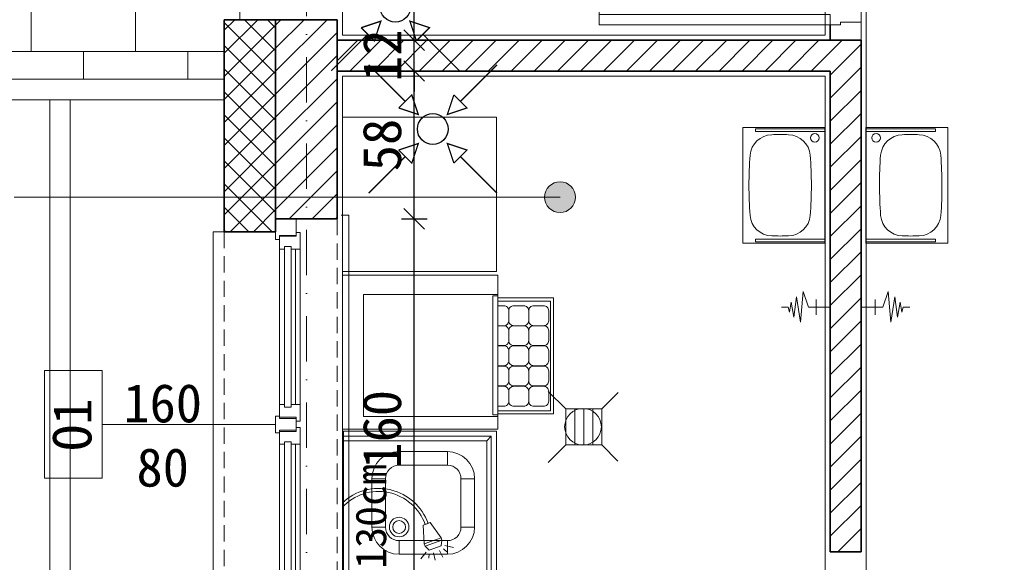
# Model space of a CAD drawing. Header units: millimetres. Extents: x -1373 to 28294, y -9636 to 187.
# Tile 65 of 133: x 4001 to 4384, y -4438 to -4227. Entities that reach past the tile are written whole.
import ezdxf

# ---------------------------------------------------------------- set-up
doc = ezdxf.new("R2010")
doc.units = ezdxf.units.MM
doc.linetypes.add('HIDDEN2', pattern=[4.7625, 3.175, -1.5875])
doc.linetypes.add('Kreski i kropki', pattern=[335.138881, 176.388884, -88.194442, 0, -70.555556])
for name, color, linetype, lineweight in [('3987417c-e224-4861-8c51-863ca10e2d8a$0$LABO _ WYPOSAŻENIE _ 3 WIDOKOWA CIENKA', 8, 'Continuous', 9), ('_k_krawężnik', 252, 'Continuous', 13), ('_k_kreskowanie', 250, 'Continuous', 9), ('_k_ocieplenie', 7, 'Continuous', 35), ('_k_opis', 7, 'Continuous', 13), ('_k_osie', 142, 'Kreski i kropki', 13), ('_k_stolarka', 7, 'Continuous', 13), ('_k_wentylacja', 7, 'Continuous', 15), ('_k_widok', 7, 'Continuous', 18), ('_k_wymiar', 7, 'Continuous', 9), ('_k_wyposażenia', 251, 'Continuous', 9), ('_k_zarys', 7, 'HIDDEN2', 20), ('_k_ściany', 223, 'Continuous', 35)]:
    doc.layers.add(name, color=color, linetype=linetype, lineweight=lineweight)
doc.layers.add('_k_niewidoczna', color=72, linetype='Continuous', lineweight=9, plot=False)
doc.styles.add('GENERATED_STYLE_1', font='MS Gothic.ttf')
doc.dimstyles.new('1 - 100   (15cm)', dxfattribs={"dimscale": 5, "dimtxt": 3, "dimasz": 1.6, "dimexe": 1, "dimexo": 1, "dimgap": 1, "dimtad": 1, "dimdec": 0, "dimzin": 12, "dimdsep": 46, "dimtxsty": 'GENERATED_STYLE_1', "dimblk1": 'OBLIQUE', "dimblk2": 'OBLIQUE', "dimsah": 1, "dimcen": 0, "dimdle": 1, "dimclrd": 256, "dimclre": 256, "dimclrt": 4, "dimazin": 0, "dimtfac": 0.75, "dimtdec": 0, "dimtix": 1, "dimtmove": 1, "dimatfit": 3, "dimldrblk": 'OBLIQUE', "dimfxl": 1, "dimfxlon": 1, "dimtvp": 0.75, "dimtfillclr": 1, "dimtolj": 1, "dimtzin": 0, "dimarcsym": 0})

# ---------------------------------------------------------------- blocks, each defined once
blk = doc.blocks.new('O_180')
at = {"layer": '_k_opis'}
blk.add_lwpolyline([(0, -24), (0, -91.5), (21, -91.5), (21, -114), (-21, -114), (-21, -91.5), (0, -91.5)], dxfattribs=at)
at = {"layer": '_k_stolarka'}
for points in [[(-81.5, 1.5), (-81.5, 4.5), (81.5, 4.5), (81.5, 1.5)], [(-74.75, -16), (-74.75, -14.5), (-68.25, -14.5), (-68.25, -18), (-69.25, -18), (-69.25, -20.5), (-68.25, -20.5), (-68.25, -22.5), (-73.25, -22.5), (-73.25, -16), (-74.75, -16)], [(-1.25, -14.5), (-1.25, -16), (-2.75, -16), (-2.75, -22.5), (-7.75, -22.5), (-7.75, -20.5), (-6.75, -20.5), (-6.75, -18), (-7.75, -18), (-7.75, -14.5), (-1.25, -14.5)], [(1.25, -14.5), (1.25, -16), (2.75, -16), (2.75, -22.5), (3.25, -22.5), (7.75, -22.5), (7.75, -20.5), (6.75, -20.5), (6.75, -18), (7.75, -18), (7.75, -14.5), (1.25, -14.5)], [(74.75, -16), (74.75, -14.5), (68.25, -14.5), (68.25, -18), (69.25, -18), (69.25, -20.5), (68.25, -20.5), (68.25, -22.5), (73.25, -22.5), (73.25, -16), (74.75, -16)], [(-80, -16), (-80, -24), (-72, -24), (-72, -22.5), (-73.5, -22.5), (-73.5, -16), (-80, -16)], [(-7.75, -16.25), (-68.25, -16.25)], [(68.25, -16.25), (7.75, -16.25)], [(80, -16), (80, -24), (72, -24), (72, -22.5), (73.5, -22.5), (73.5, -16), (80, -16)], [(-75, -44), (-75, -48.35), (75, -48.35), (75, -44)]]:
    blk.add_lwpolyline(points, dxfattribs=at)
for points in [[(-68.25, -14.5), (-7.75, -14.5), (-7.75, -18), (-68.25, -18)], [(68.25, -18), (7.75, -18), (7.75, -14.5), (68.25, -14.5)], [(-2.25, -16), (2.25, -16), (2.25, -22.5), (3.25, -22.5), (3.25, -24), (-3.25, -24), (-3.25, -22.5), (-2.25, -22.5)], [(-68.25, -22.5), (-7.75, -22.5), (-7.75, -20.5), (-68.25, -20.5)], [(7.75, -22.5), (68.25, -22.5), (68.25, -20.5), (7.75, -20.5)]]:
    blk.add_lwpolyline(points, close=True, dxfattribs=at)
at = {"layer": '_k_zarys', "ltscale": 2}
for points in [[(-80, 0), (80, 0)], [(-75, -44), (75, -44)]]:
    blk.add_lwpolyline(points, dxfattribs=at)
at = {"layer": '_k_ściany'}
for points in [[(-80, 0), (-80, -24), (-75, -24), (-75, -44)], [(80, 0), (80, -24), (75, -24), (75, -44)]]:
    blk.add_lwpolyline(points, dxfattribs=at)
blk = doc.blocks.new('3987417c-e224-4861-8c51-863ca10e2d8a$0$egegzaer')
blk.add_lwpolyline([(-4635.53, -40.34, -0.543297), (-4643.49, -6.95), (-4641.78, -6.95, 0.563277), (-4635.12, -39.21)], format="xyb")
for points in [[(-4624.27, -39.56), (-4621.66, -37.46)], [(-4635.53, -40.34), (-4635.12, -39.21)], [(-4623.62, -40.8), (-4621.93, -40.62)], [(-4624.97, -44.81), (-4622.33, -46.14)], [(-4624.11, -42.41), (-4621.23, -43.04)], [(-4626.88, -46.92), (-4626.18, -50.2)], [(-4625.6, -46.37), (-4624.4, -47.58)]]:
    blk.add_lwpolyline(points)
for points in [[(-4634.82, -38.36), (-4627.56, -38.82), (-4629.9, -45.42), (-4635.83, -41.19)], [(-4628.96, -45.75), (-4626.61, -39.16), (-4627.56, -38.82), (-4629.9, -45.42)], [(-4626.74, -45.48), (-4625.06, -40.77), (-4626.61, -39.16), (-4628.96, -45.75)]]:
    blk.add_lwpolyline(points, close=True)
blk = doc.blocks.new('3987417c-e224-4861-8c51-863ca10e2d8a$0$A$C6e5454da')
for p, q in [((60.5, 60), (0, 60)), ((0, 0), (0, 60)), ((0, 0), (0, 60)), ((60.5, 60), (0, 60)), ((60.5, 0), (60.5, 60)), ((60.5, 0), (60.5, 60)), ((8.29, 52.48), (8.29, 5)), ((8.29, 52.48), (60.5, 52.48)), ((8.29, 52.48), (8.29, 5)), ((8.29, 52.48), (60.5, 52.48)), ((58.56, 5.66), (58.56, 51.91)), ((58.56, 51.91), (60.5, 51.91)), ((58.56, 5.66), (58.56, 51.91)), ((58.56, 51.91), (60.5, 51.91)), ((60.5, 51.91), (60.5, 13.08)), ((60.5, 51.91), (60.5, 13.08)), ((60.5, 49.85), (81.08, 49.85)), ((60.5, 49.85), (81.08, 49.85)), ((81.08, 49.85), (81.08, 7.18)), ((81.08, 49.85), (81.08, 7.18)), ((8.29, 5), (60.5, 5)), ((8.29, 5), (60.5, 5)), ((60.5, 5.66), (58.56, 5.66)), ((60.5, 5.66), (58.56, 5.66)), ((81.08, 7.18), (60.5, 7.18)), ((81.08, 7.18), (60.5, 7.18)), ((60.5, 0), (0, 0)), ((60.5, 0), (0, 0))]:
    blk.add_line(p, q)
at = {"ltscale": 0.1}
for p, q in [((60.5, 51.21), (82.27, 51.21)), ((60.5, 51.21), (82.27, 51.21)), ((82.27, 51.21), (82.27, 5.98)), ((82.27, 51.21), (82.27, 5.98)), ((82.27, 5.98), (60.5, 5.98)), ((82.27, 5.98), (60.5, 5.98))]:
    blk.add_line(p, q, dxfattribs=at)
at = {"flags": 128}
for points in [[(60.5, 49.85), (62.65, 49.85)], [(60.5, 49.85), (62.65, 49.85)], [(62.88, 48.1), (60.5, 48.1)], [(62.88, 48.1), (60.5, 48.1)], [(63.09, 40.34), (60.5, 40.34)], [(63.09, 40.34), (60.5, 40.34)], [(60.5, 40.33), (63.09, 40.33)], [(60.5, 40.33), (63.09, 40.33)], [(60.5, 32.58), (62.88, 32.58)], [(60.5, 32.58), (62.88, 32.58)], [(62.88, 32.51), (60.5, 32.51)], [(62.88, 32.51), (60.5, 32.51)], [(60.5, 24.75), (62.88, 24.75)], [(60.5, 24.75), (62.88, 24.75)], [(62.88, 24.63), (60.5, 24.63)], [(62.88, 24.63), (60.5, 24.63)], [(60.5, 16.86), (62.88, 16.86)], [(60.5, 16.86), (62.88, 16.86)], [(60.5, 16.86), (62.88, 16.86)], [(60.5, 16.86), (62.88, 16.86)], [(62.88, 16.75), (60.5, 16.75)], [(62.88, 16.75), (60.5, 16.75)], [(60.5, 8.98), (62.88, 8.98)], [(60.5, 8.98), (62.88, 8.98)]]:
    blk.add_lwpolyline(points, dxfattribs=at)
for points in [[(63.09, 40.34, 0.382051), (64.82, 42.27), (64.82, 46.16, 0.414214), (62.88, 48.1)], [(63.09, 40.34, 0.382051), (64.82, 42.27), (64.82, 46.16, 0.414214), (62.88, 48.1)], [(62.88, 32.58, 0.414214), (64.82, 34.52), (64.82, 38.4, 0.382051), (63.09, 40.33)], [(62.88, 32.58, 0.414214), (64.82, 34.52), (64.82, 38.4, 0.382051), (63.09, 40.33)], [(62.88, 24.75, 0.414214), (64.82, 26.69), (64.82, 30.57, 0.414214), (62.88, 32.51)], [(62.88, 24.75, 0.414214), (64.82, 26.69), (64.82, 30.57, 0.414214), (62.88, 32.51)], [(62.88, 16.86, 0.414214), (64.82, 18.81), (64.82, 22.69, 0.414214), (62.88, 24.63)], [(62.88, 16.86, 0.414214), (64.82, 18.81), (64.82, 22.69, 0.414214), (62.88, 24.63)], [(62.88, 8.98, 0.414214), (64.82, 10.92), (64.82, 14.8, 0.414214), (62.88, 16.75)], [(62.88, 8.98, 0.414214), (64.82, 10.92), (64.82, 14.8, 0.414214), (62.88, 16.75)]]:
    blk.add_lwpolyline(points, format="xyb", dxfattribs=at)
for points in [[(64.82, 46.16), (64.82, 42.27, 0.414214), (66.76, 40.33), (70.64, 40.33, 0.414214), (72.59, 42.27), (72.59, 46.16, 0.414214), (70.64, 48.1), (66.76, 48.1, 0.414214)], [(64.82, 46.16), (64.82, 42.27, 0.414214), (66.76, 40.33), (70.64, 40.33, 0.414214), (72.59, 42.27), (72.59, 46.16, 0.414214), (70.64, 48.1), (66.76, 48.1, 0.414214)], [(72.59, 46.16), (72.59, 42.27, 0.414214), (74.53, 40.33), (78.41, 40.33, 0.414214), (80.35, 42.27), (80.35, 46.16, 0.414214), (78.41, 48.1), (74.53, 48.1, 0.414214)], [(72.59, 46.16), (72.59, 42.27, 0.414214), (74.53, 40.33), (78.41, 40.33, 0.414214), (80.35, 42.27), (80.35, 46.16, 0.414214), (78.41, 48.1), (74.53, 48.1, 0.414214)], [(64.82, 38.4), (64.82, 34.52, 0.414214), (66.76, 32.58), (70.64, 32.58, 0.414214), (72.59, 34.52), (72.59, 38.4, 0.414214), (70.64, 40.34), (66.76, 40.34, 0.414214)], [(64.82, 38.4), (64.82, 34.52, 0.414214), (66.76, 32.58), (70.64, 32.58, 0.414214), (72.59, 34.52), (72.59, 38.4, 0.414214), (70.64, 40.34), (66.76, 40.34, 0.414214)], [(72.59, 38.4), (72.59, 34.52, 0.414214), (74.53, 32.58), (78.41, 32.58, 0.414214), (80.35, 34.52), (80.35, 38.4, 0.414214), (78.41, 40.34), (74.53, 40.34, 0.414214)], [(72.59, 38.4), (72.59, 34.52, 0.414214), (74.53, 32.58), (78.41, 32.58, 0.414214), (80.35, 34.52), (80.35, 38.4, 0.414214), (78.41, 40.34), (74.53, 40.34, 0.414214)], [(64.82, 30.57), (64.82, 26.69, 0.414214), (66.76, 24.75), (70.64, 24.75, 0.414214), (72.59, 26.69), (72.59, 30.57, 0.414214), (70.64, 32.51), (66.76, 32.51, 0.414214)], [(64.82, 30.57), (64.82, 26.69, 0.414214), (66.76, 24.75), (70.64, 24.75, 0.414214), (72.59, 26.69), (72.59, 30.57, 0.414214), (70.64, 32.51), (66.76, 32.51, 0.414214)], [(72.59, 30.57), (72.59, 26.69, 0.414214), (74.53, 24.75), (78.41, 24.75, 0.414214), (80.35, 26.69), (80.35, 30.57, 0.414214), (78.41, 32.51), (74.53, 32.51, 0.414214)], [(72.59, 30.57), (72.59, 26.69, 0.414214), (74.53, 24.75), (78.41, 24.75, 0.414214), (80.35, 26.69), (80.35, 30.57, 0.414214), (78.41, 32.51), (74.53, 32.51, 0.414214)], [(64.82, 22.69), (64.82, 18.81, 0.414214), (66.76, 16.86), (70.64, 16.86, 0.414214), (72.59, 18.81), (72.59, 22.69, 0.414214), (70.64, 24.63), (66.76, 24.63, 0.414214)], [(64.82, 22.69), (64.82, 18.81, 0.414214), (66.76, 16.86), (70.64, 16.86, 0.414214), (72.59, 18.81), (72.59, 22.69, 0.414214), (70.64, 24.63), (66.76, 24.63, 0.414214)], [(72.59, 22.69), (72.59, 18.81, 0.414214), (74.53, 16.86), (78.41, 16.86, 0.414214), (80.35, 18.81), (80.35, 22.69, 0.414214), (78.41, 24.63), (74.53, 24.63, 0.414214)], [(72.59, 22.69), (72.59, 18.81, 0.414214), (74.53, 16.86), (78.41, 16.86, 0.414214), (80.35, 18.81), (80.35, 22.69, 0.414214), (78.41, 24.63), (74.53, 24.63, 0.414214)], [(64.82, 14.8), (64.82, 10.92, 0.414214), (66.76, 8.98), (70.64, 8.98, 0.414214), (72.59, 10.92), (72.59, 14.8, 0.414214), (70.64, 16.75), (66.76, 16.75, 0.414214)], [(64.82, 14.8), (64.82, 10.92, 0.414214), (66.76, 8.98), (70.64, 8.98, 0.414214), (72.59, 10.92), (72.59, 14.8, 0.414214), (70.64, 16.75), (66.76, 16.75, 0.414214)], [(72.59, 14.8), (72.59, 10.92, 0.414214), (74.53, 8.98), (78.41, 8.98, 0.414214), (80.35, 10.92), (80.35, 14.8, 0.414214), (78.41, 16.75), (74.53, 16.75, 0.414214)], [(72.59, 14.8), (72.59, 10.92, 0.414214), (74.53, 8.98), (78.41, 8.98, 0.414214), (80.35, 10.92), (80.35, 14.8, 0.414214), (78.41, 16.75), (74.53, 16.75, 0.414214)]]:
    blk.add_lwpolyline(points, format="xyb", close=True, dxfattribs=at)
blk = doc.blocks.new('3987417c-e224-4861-8c51-863ca10e2d8a$0$A$Cf15ee396')
for p, q in [((135, 60), (0, 60)), ((0, 60), (0, 0)), ((135, 59.6), (0, 59.6)), ((2, 2), (2, 59.6)), ((3.8, 3.8), (3.8, 59.6)), ((131.2, 59.6), (131.2, 3.8)), ((133, 59.6), (133, 2)), ((135, 0), (135, 60)), ((18.6, 43.2), (18.6, 48.5)), ((37.4, 48.5), (18.6, 48.5)), ((37.4, 43.2), (37.4, 48.5)), ((37.4, 43.2), (18.6, 43.2)), ((13.3, 37.9), (8, 37.9)), ((8, 37.9), (8, 19.1)), ((13.3, 37.9), (13.3, 19.1)), ((42.7, 37.9), (48, 37.9)), ((42.7, 19.1), (42.7, 37.9)), ((48, 19.1), (48, 37.9)), ((13.3, 19.1), (8, 19.1)), ((42.7, 19.1), (48, 19.1)), ((18.6, 13.8), (18.6, 8.5)), ((18.6, 13.8), (37.4, 13.8)), ((37.4, 13.8), (37.4, 8.5)), ((18.6, 8.5), (37.4, 8.5)), ((0, 0), (135, 0)), ((0, 0), (8, 0)), ((2, 2), (3.8, 3.8)), ((133, 2), (2, 2)), ((131.2, 3.8), (3.8, 3.8)), ((133, 2), (131.2, 3.8))]:
    blk.add_line(p, q)
for centre, radius in [((37.4, 37.9), 3.8), ((37.4, 37.9), 2.5), ((110, 30), 7.5)]:
    blk.add_circle(centre, radius)
for centre, radius, start, end in [((18.6, 37.9), 10.6, 90, 180), ((37.4, 37.9), 10.6, 0, 90), ((18.6, 37.9), 5.3, 90, 180), ((37.4, 37.9), 5.3, 0, 90), ((18.6, 19.1), 10.6, 180, 270), ((18.6, 19.1), 5.3, 180, 270), ((37.4, 19.1), 5.3, 270, 0), ((37.4, 19.1), 10.6, 270, 0)]:
    blk.add_arc(centre, radius, start, end)
blk = doc.blocks.new('3987417c-e224-4861-8c51-863ca10e2d8a$0$7066')
for p, q in [((4918.95, 10352.77), (4873.95, 10352.77)), ((4873.95, 10352.77), (4873.95, 10320.77)), ((4918.95, 10352.62), (4873.95, 10352.62)), ((4875.45, 10352.62), (4874.45, 10352.62)), ((4874.45, 10352.62), (4874.45, 10325.62)), ((4875.45, 10325.62), (4875.45, 10352.62)), ((4918.45, 10352.62), (4917.45, 10352.62)), ((4917.45, 10352.62), (4917.45, 10325.62)), ((4918.45, 10325.62), (4918.45, 10352.62)), ((4918.95, 10320.77), (4918.95, 10352.77)), ((4874.45, 10325.62), (4875.45, 10325.62)), ((4917.45, 10325.62), (4918.45, 10325.62)), ((4873.95, 10320.77), (4918.95, 10320.77))]:
    blk.add_line(p, q)
blk.add_circle((4914.95, 10348.77), 1.7)
for centre, radius, start, end in [((4885.49, 10338.29), 8.75, 95.1381, 178.2603), ((4896.45, 10181.02), 166.41, 85.9552, 94.0448), ((4907.4, 10338.29), 8.75, 1.7397, 84.8619), ((4984.95, 10335.27), 108.25, 178.2603, 181.7397), ((4807.95, 10335.27), 108.25, 358.2603, 1.7397), ((4885.49, 10332.25), 8.75, 181.7397, 264.8619), ((4907.4, 10332.25), 8.75, 275.1381, 358.2603), ((4896.45, 10489.53), 166.41, 265.9552, 274.0448)]:
    blk.add_arc(centre, radius, start, end)
blk = doc.blocks.new('D_90')
at = {"layer": '_k_niewidoczna'}
blk.add_lwpolyline([(135862.75, 36163.65), (135952.75, 36163.65)], dxfattribs=at)
at = {"layer": '_k_opis'}
blk.add_lwpolyline([(135907.75, 36163.65), (135907.75, 36123.65), (135928.75, 36123.65), (135928.75, 36101.15), (135886.75, 36101.15), (135886.75, 36123.65), (135907.75, 36123.65)], dxfattribs=at)
at = {"layer": '_k_stolarka'}
for points in [[(135855.75, 36151.65), (135855.75, 36163.65), (135862.75, 36163.65), (135862.75, 36155.65), (135861.75, 36155.65), (135861.75, 36151.65), (135855.75, 36151.65)], [(135959.75, 36151.65), (135959.75, 36163.65), (135952.75, 36163.65), (135952.75, 36155.65), (135953.75, 36155.65), (135953.75, 36151.65), (135959.75, 36151.65)]]:
    blk.add_lwpolyline(points, dxfattribs=at)
blk.add_lwpolyline([(135861.75, 36151.65), (135865.75, 36151.65), (135865.75, 36061.65), (135861.75, 36061.65)], close=True, dxfattribs=at)
blk.add_lwpolyline([(135865.75, 36061.65, 0.441517), (135953.75, 36151.65)], format="xyb", dxfattribs=at)
at = {"layer": '_k_ściany'}
for points in [[(135855.75, 36151.65), (135855.75, 36163.65)], [(135959.75, 36151.65), (135959.75, 36163.65)]]:
    blk.add_lwpolyline(points, dxfattribs=at)
blk = doc.blocks.new('_OBLIQUE')
at = {"color": 0, "linetype": 'ByBlock'}
blk.add_line((-0.5, -0.5), (0.5, 0.5), dxfattribs=at)
blk = doc.blocks.new('*D170')
at = {"layer": '_k_wymiar', "lineweight": -2, "transparency": 16777216}
for p, q in [((3780.24, -4469.5), (3780.24, -4299.5)), ((3785.24, -4304.5), (3775.24, -4304.5)), ((3785.24, -4464.5), (3775.24, -4464.5))]:
    blk.add_line(p, q, dxfattribs=at)
at = {"layer": 'Defpoints', "color": 0, "transparency": 16777216}
for p in [(3780.24, -4304.5), (4100.24, -4304.5), (4100.24, -4464.5)]:
    blk.add_point(p, dxfattribs=at)
at = {"layer": '_k_wymiar', "lineweight": -2, "transparency": 16777216, "xscale": 8, "yscale": 8, "zscale": 8}
for p, rotation in [((3780.24, -4304.5), 90), ((3780.24, -4464.5), 270)]:
    blk.add_blockref('_OBLIQUE', p, dxfattribs=dict(at, rotation=rotation))
at = {"layer": '_k_wymiar', "color": 4, "transparency": 16777216, "insert": (3767.74, -4384.5), "char_height": 15, "attachment_point": 5, "rotation": 90, "style": 'GENERATED_STYLE_1'}
blk.add_mtext('\\A1;160', dxfattribs=at)
blk = doc.blocks.new('*D171')
at = {"layer": '_k_wymiar', "lineweight": -2, "transparency": 16777216}
for p, q in [((3780.24, -4309.5), (3780.24, -4221.91)), ((3785.24, -4226.91), (3775.24, -4226.91)), ((3785.24, -4304.5), (3775.24, -4304.5))]:
    blk.add_line(p, q, dxfattribs=at)
at = {"layer": 'Defpoints', "color": 0, "transparency": 16777216}
for p in [(3780.24, -4226.91), (4100.24, -4226.91), (4100.24, -4304.5)]:
    blk.add_point(p, dxfattribs=at)
at = {"layer": '_k_wymiar', "lineweight": -2, "transparency": 16777216, "xscale": 8, "yscale": 8, "zscale": 8}
for p, rotation in [((3780.24, -4226.91), 90), ((3780.24, -4304.5), 270)]:
    blk.add_blockref('_OBLIQUE', p, dxfattribs=dict(at, rotation=rotation))
at = {"layer": '_k_wymiar', "color": 4, "transparency": 16777216, "insert": (3767.74, -4265.7), "char_height": 15, "attachment_point": 5, "rotation": 90, "style": 'GENERATED_STYLE_1'}
blk.add_mtext('\\A1;78', dxfattribs=at)
blk = doc.blocks.new('*D172')
at = {"layer": '_k_wymiar', "lineweight": -2, "transparency": 16777216}
for p, q in [((3780.24, -4231.91), (3780.24, -4117.91)), ((3785.24, -4122.91), (3775.24, -4122.91)), ((3785.24, -4226.91), (3775.24, -4226.91))]:
    blk.add_line(p, q, dxfattribs=at)
at = {"layer": 'Defpoints', "color": 0, "transparency": 16777216}
for p in [(3780.24, -4122.91), (4100.24, -4122.91), (4100.24, -4226.91)]:
    blk.add_point(p, dxfattribs=at)
at = {"layer": '_k_wymiar', "lineweight": -2, "transparency": 16777216, "xscale": 8, "yscale": 8, "zscale": 8}
for p, rotation in [((3780.24, -4122.91), 90), ((3780.24, -4226.91), 270)]:
    blk.add_blockref('_OBLIQUE', p, dxfattribs=dict(at, rotation=rotation))
at = {"layer": '_k_wymiar', "color": 4, "transparency": 16777216, "insert": (3767.74, -4174.91), "char_height": 15, "attachment_point": 5, "rotation": 90, "style": 'GENERATED_STYLE_1'}
blk.add_mtext('\\A1;104', dxfattribs=at)
blk = doc.blocks.new('*D358')
at = {"layer": '_k_wymiar', "lineweight": -2, "transparency": 16777216}
for p, q in [((4935.24, -4065.1), (4935.24, -4239.91)), ((4940.24, -4070.1), (4930.24, -4070.1)), ((4930.24, -4234.91), (4940.24, -4234.91))]:
    blk.add_line(p, q, dxfattribs=at)
at = {"layer": 'Defpoints', "color": 0, "transparency": 16777216}
for p in [(5314.24, -4070.1), (4124.24, -4234.91), (4935.24, -4234.91)]:
    blk.add_point(p, dxfattribs=at)
at = {"layer": '_k_wymiar', "lineweight": -2, "transparency": 16777216, "xscale": 8, "yscale": 8, "zscale": 8}
for p, rotation in [((4935.24, -4070.1), 90), ((4935.24, -4234.91), 270)]:
    blk.add_blockref('_OBLIQUE', p, dxfattribs=dict(at, rotation=rotation))
at = {"layer": '_k_wymiar', "color": 4, "transparency": 16777216, "insert": (4922.74, -4152.5), "char_height": 15, "attachment_point": 5, "rotation": 90, "style": 'GENERATED_STYLE_1'}
blk.add_mtext('\\A1;165', dxfattribs=at)
blk = doc.blocks.new('*D359')
at = {"layer": '_k_wymiar', "lineweight": -2, "transparency": 16777216}
for p, q in [((3745.24, -4234.91), (3745.24, -4226.91)), ((3750.24, -4234.91), (3740.24, -4234.91)), ((3745.24, -4234.91), (3745.24, -4246.91)), ((3750.24, -4246.91), (3740.24, -4246.91)), ((3745.24, -4246.91), (3745.24, -4254.91))]:
    blk.add_line(p, q, dxfattribs=at)
at = {"layer": 'Defpoints', "color": 0, "transparency": 16777216}
for p in [(4124.24, -4234.91), (3745.24, -4246.91), (4124.24, -4246.91)]:
    blk.add_point(p, dxfattribs=at)
at = {"layer": '_k_wymiar', "lineweight": -2, "transparency": 16777216, "xscale": 8, "yscale": 8, "zscale": 8}
for p, rotation in [((3745.24, -4234.91), 270), ((3745.24, -4246.91), 90)]:
    blk.add_blockref('_OBLIQUE', p, dxfattribs=dict(at, rotation=rotation))
at = {"layer": '_k_wymiar', "color": 4, "transparency": 16777216, "insert": (3732.74, -4240.91), "char_height": 15, "attachment_point": 5, "rotation": 90, "style": 'GENERATED_STYLE_1'}
blk.add_mtext('\\A1;12', dxfattribs=at)
blk = doc.blocks.new('*D360')
at = {"layer": '_k_wymiar', "lineweight": -2, "transparency": 16777216}
for p, q in [((3745.24, -4241.91), (3745.24, -4529.1)), ((3750.24, -4246.91), (3740.24, -4246.91)), ((3750.24, -4524.1), (3740.24, -4524.1))]:
    blk.add_line(p, q, dxfattribs=at)
at = {"layer": 'Defpoints', "color": 0, "transparency": 16777216}
for p in [(4124.24, -4246.91), (3745.24, -4524.1), (4124.24, -4524.1)]:
    blk.add_point(p, dxfattribs=at)
at = {"layer": '_k_wymiar', "lineweight": -2, "transparency": 16777216, "xscale": 8, "yscale": 8, "zscale": 8}
for p, rotation in [((3745.24, -4246.91), 90), ((3745.24, -4524.1), 270)]:
    blk.add_blockref('_OBLIQUE', p, dxfattribs=dict(at, rotation=rotation))
at = {"layer": '_k_wymiar', "color": 4, "transparency": 16777216, "insert": (3732.74, -4385.5), "char_height": 15, "attachment_point": 5, "rotation": 90, "style": 'GENERATED_STYLE_1'}
blk.add_mtext('\\A1;277', dxfattribs=at)
blk = doc.blocks.new('*D367')
at = {"layer": '_k_wymiar', "lineweight": -2, "transparency": 16777216}
for p, q in [((3710.24, -4538.1), (3710.24, -4053.1)), ((3715.24, -4058.1), (3705.24, -4058.1)), ((3715.24, -4533.1), (3705.24, -4533.1))]:
    blk.add_line(p, q, dxfattribs=at)
at = {"layer": 'Defpoints', "color": 0, "transparency": 16777216}
for p in [(3710.24, -4058.1), (4112.24, -4058.1), (4112.24, -4533.1)]:
    blk.add_point(p, dxfattribs=at)
at = {"layer": '_k_wymiar', "lineweight": -2, "transparency": 16777216, "xscale": 8, "yscale": 8, "zscale": 8}
for p, rotation in [((3710.24, -4058.1), 90), ((3710.24, -4533.1), 270)]:
    blk.add_blockref('_OBLIQUE', p, dxfattribs=dict(at, rotation=rotation))
at = {"layer": '_k_wymiar', "color": 4, "transparency": 16777216, "insert": (3697.74, -4295.6), "char_height": 15, "attachment_point": 5, "rotation": 90, "style": 'GENERATED_STYLE_1'}
blk.add_mtext('\\A1;475', dxfattribs=at)
blk = doc.blocks.new('*D173')
at = {"layer": '_k_wymiar', "lineweight": -2, "transparency": 16777216}
for p, q in [((3675.24, -4021.1), (3675.24, -5085.1)), ((3680.24, -4026.1), (3670.24, -4026.1)), ((3680.24, -5080.1), (3670.24, -5080.1))]:
    blk.add_line(p, q, dxfattribs=at)
at = {"layer": 'Defpoints', "color": 0, "transparency": 16777216}
for p in [(4080.24, -4026.1), (3675.24, -5080.1), (4080.24, -5080.1)]:
    blk.add_point(p, dxfattribs=at)
at = {"layer": '_k_wymiar', "lineweight": -2, "transparency": 16777216, "xscale": 8, "yscale": 8, "zscale": 8}
for p, rotation in [((3675.24, -4026.1), 90), ((3675.24, -5080.1), 270)]:
    blk.add_blockref('_OBLIQUE', p, dxfattribs=dict(at, rotation=rotation))
at = {"layer": '_k_wymiar', "color": 4, "transparency": 16777216, "insert": (3662.74, -4553.1), "char_height": 15, "attachment_point": 5, "rotation": 90, "style": 'GENERATED_STYLE_1'}
blk.add_mtext('\\A1;1054', dxfattribs=at)
blk = doc.blocks.new('*D369')
at = {"layer": '_k_wymiar', "lineweight": -2, "transparency": 16777216}
for p, q in [((4328.26, -3796.1), (4328.26, -3786.1)), ((4578.26, -3796.1), (4578.26, -3786.1)), ((4323.26, -3791.1), (4583.26, -3791.1))]:
    blk.add_line(p, q, dxfattribs=at)
at = {"layer": 'Defpoints', "color": 0, "transparency": 16777216}
for p in [(4578.26, -3791.1), (4578.26, -4070.1), (4328.26, -4234.91)]:
    blk.add_point(p, dxfattribs=at)
at = {"layer": '_k_wymiar', "lineweight": -2, "transparency": 16777216, "xscale": 8, "yscale": 8, "zscale": 8, "rotation": 180}
blk.add_blockref('_OBLIQUE', (4328.26, -3791.1), dxfattribs=at)
at = {"layer": '_k_wymiar', "lineweight": -2, "transparency": 16777216, "xscale": 8, "yscale": 8, "zscale": 8}
blk.add_blockref('_OBLIQUE', (4578.26, -3791.1), dxfattribs=at)
at = {"layer": '_k_wymiar', "color": 4, "transparency": 16777216, "insert": (4453.26, -3778.6), "char_height": 15, "attachment_point": 5, "style": 'GENERATED_STYLE_1'}
blk.add_mtext('\\A1;250', dxfattribs=at)
blk = doc.blocks.new('A$C30E42FEA')
at = {"layer": '_k_wyposażenia'}
for p, q in [((8.45, 0), (10.52, 6.13)), ((10.52, 6.13), (11.61, -5.82)), ((11.61, -5.82), (13.17, 4.06)), ((13.17, 4.06), (14.24, -3.87)), ((8.45, 0), (0, 0)), ((5.45, 3), (5.45, -3)), ((14.24, -3.87), (15.26, 2.04)), ((15.26, 2.04), (15.89, -1.91)), ((15.89, -1.91), (16.35, 0.04)), ((16.35, 0.04), (18.98, 0.04))]:
    blk.add_line(p, q, dxfattribs=at)
blk = doc.blocks.new('kratka_sc')
at = {"layer": '_k_wyposażenia', "flags": 128}
for points in [[(352121.24, 25947.58), (352114.84, 25953.98)], [(352135.24, 25947.58), (352142.06, 25954.41)], [(352124.74, 25947.58), (352124.74, 25933.58)], [(352128.24, 25947.58), (352128.24, 25933.58)], [(352131.74, 25947.58), (352131.74, 25933.58)], [(352121.24, 25933.58), (352114.89, 25927.24)], [(352135.24, 25933.58), (352142.06, 25926.76)]]:
    blk.add_lwpolyline(points, dxfattribs=at)
blk.add_lwpolyline([(352121.24, 25947.58), (352135.24, 25947.58), (352135.24, 25933.58), (352121.24, 25933.58)], close=True, dxfattribs=at)
at = {"layer": '_k_wyposażenia'}
blk.add_circle((352128.52, 25940.67), 7.15, dxfattribs=at)
blk = doc.blocks.new('*D421')
at = {"layer": '_k_wymiar', "lineweight": -2, "transparency": 16777216}
for p, q in [((4154.24, -4469.5), (4154.24, -4299.5)), ((4149.24, -4304.5), (4159.24, -4304.5)), ((4149.24, -4464.5), (4159.24, -4464.5))]:
    blk.add_line(p, q, dxfattribs=at)
at = {"layer": 'Defpoints', "color": 0, "transparency": 16777216}
for p in [(4124.24, -4304.5), (4154.24, -4304.5), (4124.24, -4464.5)]:
    blk.add_point(p, dxfattribs=at)
at = {"layer": '_k_wymiar', "lineweight": -2, "transparency": 16777216, "xscale": 8, "yscale": 8, "zscale": 8}
for p, rotation in [((4154.24, -4304.5), 90), ((4154.24, -4464.5), 270)]:
    blk.add_blockref('_OBLIQUE', p, dxfattribs=dict(at, rotation=rotation))
at = {"layer": '_k_wymiar', "color": 4, "transparency": 16777216, "insert": (4141.74, -4386.42), "char_height": 15, "attachment_point": 5, "rotation": 90, "style": 'GENERATED_STYLE_1'}
blk.add_mtext('\\A1;160', dxfattribs=at)
blk = doc.blocks.new('*D422')
at = {"layer": '_k_wymiar', "lineweight": -2, "transparency": 16777216}
for p, q in [((4154.24, -4309.5), (4154.24, -4241.91)), ((4149.24, -4246.91), (4159.24, -4246.91)), ((4149.24, -4304.5), (4159.24, -4304.5))]:
    blk.add_line(p, q, dxfattribs=at)
at = {"layer": 'Defpoints', "color": 0, "transparency": 16777216}
for p in [(4124.24, -4246.91), (4154.24, -4246.91), (4124.24, -4304.5)]:
    blk.add_point(p, dxfattribs=at)
at = {"layer": '_k_wymiar', "lineweight": -2, "transparency": 16777216, "xscale": 8, "yscale": 8, "zscale": 8}
for p, rotation in [((4154.24, -4246.91), 90), ((4154.24, -4304.5), 270)]:
    blk.add_blockref('_OBLIQUE', p, dxfattribs=dict(at, rotation=rotation))
at = {"layer": '_k_wymiar', "color": 4, "transparency": 16777216, "insert": (4141.74, -4275.7), "char_height": 15, "attachment_point": 5, "rotation": 90, "style": 'GENERATED_STYLE_1'}
blk.add_mtext('\\A1;58', dxfattribs=at)
blk = doc.blocks.new('*D224')
at = {"layer": '_k_wymiar', "lineweight": -2, "transparency": 16777216}
for p, q in [((4154.24, -4234.91), (4154.24, -4226.91)), ((4149.24, -4234.91), (4159.24, -4234.91)), ((4154.24, -4246.91), (4154.24, -4234.91)), ((4149.24, -4246.91), (4159.24, -4246.91)), ((4154.24, -4246.91), (4154.24, -4254.91))]:
    blk.add_line(p, q, dxfattribs=at)
at = {"layer": 'Defpoints', "color": 0, "transparency": 16777216}
for p in [(4124.24, -4234.91), (4154.24, -4234.91), (4124.24, -4246.91)]:
    blk.add_point(p, dxfattribs=at)
at = {"layer": '_k_wymiar', "lineweight": -2, "transparency": 16777216, "xscale": 8, "yscale": 8, "zscale": 8}
for p, rotation in [((4154.24, -4234.91), 270), ((4154.24, -4246.91), 90)]:
    blk.add_blockref('_OBLIQUE', p, dxfattribs=dict(at, rotation=rotation))
at = {"layer": '_k_wymiar', "color": 4, "transparency": 16777216, "insert": (4141.74, -4240.91), "char_height": 15, "attachment_point": 5, "rotation": 90, "style": 'GENERATED_STYLE_1'}
blk.add_mtext('\\A1;12', dxfattribs=at)
blk = doc.blocks.new('*D225')
at = {"layer": '_k_wymiar', "lineweight": -2, "transparency": 16777216}
for p, q in [((4154.24, -4239.91), (4154.24, -4065.1)), ((4149.24, -4070.1), (4159.24, -4070.1)), ((4149.24, -4234.91), (4159.24, -4234.91))]:
    blk.add_line(p, q, dxfattribs=at)
at = {"layer": 'Defpoints', "color": 0, "transparency": 16777216}
for p in [(4124.24, -4070.1), (4154.24, -4070.1), (4124.24, -4234.91)]:
    blk.add_point(p, dxfattribs=at)
at = {"layer": '_k_wymiar', "lineweight": -2, "transparency": 16777216, "xscale": 8, "yscale": 8, "zscale": 8}
for p, rotation in [((4154.24, -4070.1), 90), ((4154.24, -4234.91), 270)]:
    blk.add_blockref('_OBLIQUE', p, dxfattribs=dict(at, rotation=rotation))
at = {"layer": '_k_wymiar', "color": 4, "transparency": 16777216, "insert": (4141.74, -4152.5), "char_height": 15, "attachment_point": 5, "rotation": 90, "style": 'GENERATED_STYLE_1'}
blk.add_mtext('\\A1;165', dxfattribs=at)
blk = doc.blocks.new('w_wywiew')
at = {"layer": '_k_wentylacja', "color": 1, "const_width": 0.5}
for points in [[(-13.29, 8.2), (-5.66, 5.66), (-8.2, 13.29), (-13.29, 8.2), (-10.75, 10.75), (-25, 25)], [(8.2, 13.29), (5.66, 5.66), (13.29, 8.2), (8.2, 13.29), (10.75, 10.75), (25, 25)], [(-13.29, -8.2), (-5.66, -5.66), (-8.2, -13.29), (-13.29, -8.2), (-10.75, -10.75), (-25, -25)], [(8.2, -13.29), (5.66, -5.66), (13.29, -8.2), (8.2, -13.29), (10.75, -10.75), (25, -25)]]:
    blk.add_lwpolyline(points, dxfattribs=at)
at = {"layer": '_k_wentylacja', "color": 1, "lineweight": 30}
blk.add_circle((0, 0), 6, dxfattribs=at)
blk = doc.blocks.new('w_wyciag_wc')
at = {"layer": '_k_wentylacja', "color": 64, "const_width": 0.5}
for points in [[(-13.29, 8.2), (-5.66, 5.66), (-8.2, 13.29), (-13.29, 8.2), (-10.75, 10.75), (-25, 25)], [(8.2, 13.29), (5.66, 5.66), (13.29, 8.2), (8.2, 13.29), (10.75, 10.75), (25, 25)], [(-13.29, -8.2), (-5.66, -5.66), (-8.2, -13.29), (-13.29, -8.2), (-10.75, -10.75), (-25, -25)], [(8.2, -13.29), (5.66, -5.66), (13.29, -8.2), (8.2, -13.29), (10.75, -10.75), (25, -25)]]:
    blk.add_lwpolyline(points, dxfattribs=at)
at = {"layer": '_k_wentylacja', "color": 64, "lineweight": 30}
blk.add_circle((0, 0), 6, dxfattribs=at)
blk = doc.blocks.new('w_mecha')
at = {"layer": '_k_wentylacja'}
for name, p in [('w_wywiew', (-1818.36, 858.28)), ('w_wyciag_wc', (-1803.78, 810.62))]:
    blk.add_blockref(name, p, dxfattribs=at)
blk = doc.blocks.new('*D531')
at = {"layer": '_k_wymiar', "lineweight": -2, "transparency": 16777216}
for p, q in [((3745.24, -4239.91), (3745.24, -4065.1)), ((3750.24, -4070.1), (3740.24, -4070.1)), ((3750.24, -4234.91), (3740.24, -4234.91))]:
    blk.add_line(p, q, dxfattribs=at)
at = {"layer": 'Defpoints', "color": 0, "transparency": 16777216}
for p in [(3745.24, -4070.1), (4124.24, -4070.1), (4124.24, -4234.91)]:
    blk.add_point(p, dxfattribs=at)
at = {"layer": '_k_wymiar', "lineweight": -2, "transparency": 16777216, "xscale": 8, "yscale": 8, "zscale": 8}
for p, rotation in [((3745.24, -4070.1), 90), ((3745.24, -4234.91), 270)]:
    blk.add_blockref('_OBLIQUE', p, dxfattribs=dict(at, rotation=rotation))
at = {"layer": '_k_wymiar', "color": 4, "transparency": 16777216, "insert": (3732.74, -4152.5), "char_height": 15, "attachment_point": 5, "rotation": 90, "style": 'GENERATED_STYLE_1'}
blk.add_mtext('\\A1;165', dxfattribs=at)

msp = doc.modelspace()

# ---------------------------------------------------------------- hatches: boundary and pattern name
at = {"layer": '_k_kreskowanie', "ltscale": 2, "transparency": 33554687}
h = msp.add_hatch(dxfattribs=at)
h.set_pattern_fill('ANSI37', color=256, scale=2)
h.set_pattern_definition([(45, (1100.2866, -888.875), (-4.490128, 4.490128), []), (135, (1100.2866, -888.875), (-4.490128, -4.490128), [])])
h.paths.add_polyline_path([(4672.24, -5080.1), (4672.24, -5060.1), (4100.24, -5060.1), (4100.24, -4925.1), (4080.24, -4925.1), (4080.24, -5080.1)], flags=17)
h.paths.add_polyline_path([(4922.24, -4980.1), (4922.24, -4960.1), (4879.24, -4960.1), (4879.24, -5060.1), (4782.24, -5060.1), (4782.24, -5080.1), (4899.24, -5080.1), (4899.24, -4980.1)], flags=17)
h.paths.add_polyline_path([(5945.24, -4253.1), (5965.24, -4253.1), (5965.24, -4026.1), (5309.24, -4026.1), (5309.24, -4046.1), (5945.24, -4046.1)])
h.paths.add_polyline_path([(5945.24, -4653.1), (5965.24, -4653.1), (5965.24, -4453.1), (5945.24, -4453.1)])
h.paths.add_polyline_path([(5861.74, -5060.1), (5861.74, -5080.1), (5965.24, -5080.1), (5965.24, -4853.1), (5945.24, -4853.1), (5945.24, -5060.1)])
h.paths.add_polyline_path([(5601.74, -5060.1), (5601.74, -5080.1), (5751.74, -5080.1), (5751.74, -5060.1)])
h.paths.add_polyline_path([(5231.74, -5080.1), (5231.74, -5060.1), (5135.24, -5060.1), (5135.24, -4980.1), (5135.24, -4960.1), (5092.24, -4960.1), (5092.24, -4980.1), (5115.24, -4980.1), (5115.24, -5080.1)])
h.paths.add_polyline_path([(5341.74, -5060.1), (5341.74, -5080.1), (5491.74, -5080.1), (5491.74, -5060.1)])
h.paths.add_polyline_path([(4100.24, -4692.1), (4080.24, -4692.1), (4080.24, -4775.1), (4100.24, -4775.1)])
h.paths.add_polyline_path([(4100.24, -4459.5), (4080.24, -4459.5), (4080.24, -4542.1), (4100.24, -4542.1)])
h.paths.add_polyline_path([(4100.24, -4226.91), (4080.24, -4226.91), (4080.24, -4309.5), (4100.24, -4309.5)])
h.paths.add_polyline_path([(4368.79, -4046.1), (4368.79, -4026.1), (4080.24, -4026.1), (4080.24, -4122.91), (4100.24, -4122.91), (4100.24, -4046.1)])
h.paths.add_polyline_path([(4779.26, -4026.1), (4779.26, -4046.1), (5199.24, -4046.1), (5199.24, -4026.1)])
h.paths.add_polyline_path([(4669.26, -4046.1), (4669.26, -4026.1), (4478.79, -4026.1), (4478.79, -4046.1)])
h = msp.add_hatch(dxfattribs=at)
h.set_pattern_fill('ANSI31', color=256, scale=2)
h.set_pattern_definition([(45, (1100.2866, -888.875), (-4.490128, 4.490128), [])])
h.paths.add_polyline_path([(4922.24, -4960.1), (4922.24, -4936.1), (4855.24, -4936.1), (4855.24, -5036.1), (4787.24, -5036.1), (4787.24, -5060.1), (4879.24, -5060.1), (4879.24, -4960.1)])
h.paths.add_polyline_path([(5921.24, -4253.1), (5945.24, -4253.1), (5945.24, -4046.1), (5314.24, -4046.1), (5314.24, -4070.1), (5414.24, -4070.1), (5414.24, -4296.1), (5432.24, -4296.1), (5432.24, -4070.1), (5921.24, -4070.1)])
h.paths.add_polyline_path([(5921.24, -4653.1), (5945.24, -4653.1), (5945.24, -4453.1), (5921.24, -4453.1)])
h.paths.add_polyline_path([(5866.74, -5036.1), (5866.74, -5060.1), (5945.24, -5060.1), (5945.24, -4853.1), (5921.24, -4853.1), (5921.24, -5036.1)])
h.paths.add_polyline_path([(5606.74, -5036.1), (5606.74, -5060.1), (5746.74, -5060.1), (5746.74, -5036.1)])
h.paths.add_polyline_path([(5346.74, -5036.1), (5346.74, -5060.1), (5486.74, -5060.1), (5486.74, -5036.1), (5432.24, -5036.1), (5432.24, -4692.1), (5414.24, -4692.1), (5414.24, -5036.1)])
h.paths.add_polyline_path([(5226.74, -5060.1), (5226.74, -5036.1), (5159.24, -5036.1), (5159.24, -4960.1), (5159.24, -4936.1), (5092.24, -4936.1), (5092.24, -4960.1), (5135.24, -4960.1), (5135.24, -5060.1)])
h.paths.add_polyline_path([(4100.24, -4770.1), (4124.24, -4770.1), (4124.24, -4692.1), (4100.24, -4692.1)])
h.paths.add_polyline_path([(4124.24, -4930.1), (4100.24, -4930.1), (4100.24, -5060.1), (4667.24, -5060.1), (4667.24, -5036.1), (4124.24, -5036.1)])
h.paths.add_polyline_path([(4124.24, -4226.91), (4100.24, -4226.91), (4100.24, -4304.5), (4124.24, -4304.5)])
h.paths.add_polyline_path([(4363.79, -4070.1), (4363.79, -4046.1), (4100.24, -4046.1), (4100.24, -4122.91), (4124.24, -4122.91), (4124.24, -4070.1)])
h.paths.add_polyline_path([(4664.26, -4070.1), (4664.26, -4046.1), (4483.79, -4046.1), (4483.79, -4070.1)])
h.paths.add_polyline_path([(4784.26, -4046.1), (4784.26, -4070.1), (5194.24, -4070.1), (5194.24, -4046.1)])
h.paths.add_polyline_path([(4192.23, -4542.1), (4192.23, -4524.1), (4124.24, -4524.1), (4124.24, -4464.5), (4100.24, -4464.5), (4100.24, -4542.1)])
h.paths.add_polyline_path([(4296.23, -4524.1), (4296.23, -4542.1), (4380.65, -4542.1), (4380.65, -4524.1)])
h.paths.add_polyline_path([(4598.26, -4542.1), (4598.26, -4524.1), (4484.65, -4524.1), (4484.65, -4542.1)])
h.paths.add_polyline_path([(4832.26, -4542.1), (4832.26, -4524.1), (4702.26, -4524.1), (4702.26, -4542.1)])
h.paths.add_polyline_path([(5197.24, -4524.1), (5197.24, -4542.1), (5432.24, -4542.1), (5432.24, -4400.1), (5414.24, -4400.1), (5414.24, -4524.1)])
h.paths.add_polyline_path([(5105.24, -4542.1), (5105.24, -4524.1), (4936.26, -4524.1), (4936.26, -4542.1)])
h = msp.add_hatch(dxfattribs=at)
h.set_pattern_fill('AR-B816', color=256, scale=0.1)
h.set_pattern_definition([(0, (2806.165, 7.535), (0, 20.32), []), (90, (2806.165, 7.535), (-20.32, 20.32), [20.32, -20.32])])
h.paths.add_polyline_path([(4080.24, -4093.1), (3880.24, -4093.1), (3880.24, -4250.1), (4080.24, -4250.1), (4080.24, -4226.91), (4100.24, -4226.91), (4100.24, -4122.91), (4080.24, -4122.91)])
h.paths.add_polyline_path([(4932.24, -5065.1), (4932.24, -4985.1), (5082.24, -4985.1), (5082.24, -5065.1)], flags=16)
h.paths.add_polyline_path([(5115.24, -5080.1), (5115.24, -4980.1), (5092.24, -4980.1), (5092.24, -4960.1), (4922.24, -4960.1), (4922.24, -4980.1), (4899.24, -4980.1), (4899.24, -5080.1), (4080.24, -5080.1), (4080.24, -4692.1), (4100.24, -4692.1), (4100.24, -4542.1), (4080.24, -4542.1), (3880.24, -4542.1), (3880.24, -5280.1), (5215.24, -5280.1), (5215.24, -5080.1)])
h = msp.add_hatch(dxfattribs=at)
h.set_pattern_fill('ANSI31', color=256, scale=2)
h.set_pattern_definition([(45, (-52.239, -85.727), (-4.490128, 4.490128), [])])
h.paths.add_polyline_path([(4328.26, -4234.91), (4124.24, -4234.91), (4124.24, -4246.82), (4316.26, -4246.91), (4316.26, -4434.1), (4328.26, -4434.1)])
at = {"layer": '_k_opis', "ltscale": 0.1}
h = msp.add_hatch(color=256, dxfattribs=at)
h.dxf.hatch_style = 1
h.paths.add_polyline_path([(4211.02, -4302.03, 1), (4211.02, -4290.03, 1)])

# ---------------------------------------------------------------- linework, layer by layer
at = {"layer": '_k_krawężnik'}
for points in [[(3880.24, -4250.1), (4080.24, -4250.1), (4080.24, -4258.1), (3880.24, -4258.1)], [(4012.24, -4258.1), (4012.24, -4534.1)], [(4020.24, -4258.1), (4020.24, -4534.1)]]:
    msp.add_lwpolyline(points, dxfattribs=at)
at = {"layer": '_k_niewidoczna'}
for points in [[(4126.24, -4232.91), (4314.26, -4232.91), (4314.26, -4072.1), (4126.24, -4072.1)], [(4330.26, -4072.1), (4576.26, -4072.1), (4576.26, -4522.1), (4330.26, -4522.1)], [(4314.26, -4248.91), (4126.24, -4248.91), (4126.24, -4522.1), (4314.26, -4522.1)]]:
    msp.add_lwpolyline(points, close=True, dxfattribs=at)
at = {"layer": '_k_ocieplenie'}
for points in [[(4080.24, -4226.91), (4080.24, -4309.5)], [(4100.24, -4226.91), (4080.24, -4226.91)]]:
    msp.add_lwpolyline(points, dxfattribs=at)
at = {"layer": '_k_opis', "ltscale": 0.1}
msp.add_lwpolyline([(3998.36, -4296.03), (4211.02, -4296.03)], dxfattribs=at)
msp.add_circle((4211.02, -4296.03), 6, dxfattribs=at)
at = {"layer": '_k_osie', "ltscale": 0.1}
msp.add_lwpolyline([(4112.24, -5570.1), (4112.24, -3641.1)], dxfattribs=at)
at = {"layer": '_k_widok'}
msp.add_lwpolyline([(4080.24, -4122.91), (4080.24, -4093.1), (3880.24, -4093.1), (3880.24, -4250.1), (4080.24, -4250.1), (4080.24, -4226.91)], dxfattribs=at)
at = {"layer": '_k_wyposażenia'}
msp.add_lwpolyline([(4126.24, -4324.91), (4186.24, -4324.91), (4186.24, -4264.91), (4126.24, -4264.91)], close=True, dxfattribs=at)
at = {"layer": '_k_ściany'}
for points in [[(4100.24, -4226.91), (4100.24, -4304.5)], [(4100.24, -4226.91), (4124.24, -4226.91)], [(4124.24, -4226.91), (4124.24, -4304.5)], [(4316.26, -4228.91), (4316.26, -4234.91)], [(4124.24, -4234.91), (4316.26, -4234.91)], [(4328.26, -4434.1), (4328.26, -4234.91)], [(4328.26, -4434.1), (4328.26, -4234.91)], [(4124.24, -4246.91), (4316.26, -4246.91)], [(4316.26, -4246.91), (4316.26, -4434.1)], [(4316.26, -4434.1), (4328.26, -4434.1)]]:
    msp.add_lwpolyline(points, dxfattribs=at)

# ---------------------------------------------------------------- block references
at = {"layer": '3987417c-e224-4861-8c51-863ca10e2d8a$0$LABO _ WYPOSAŻENIE _ 3 WIDOKOWA CIENKA', "xscale": -1, "rotation": 90}
msp.add_blockref('3987417c-e224-4861-8c51-863ca10e2d8a$0$egegzaer', (4119.29, -9058.59), dxfattribs=at)
at = {"layer": '_k_wentylacja'}
msp.add_blockref('w_mecha', (5965.24, -5080.1), dxfattribs=at)
at = {"layer": '_k_wyposażenia', "xscale": -1}
for name, p, rotation in [('3987417c-e224-4861-8c51-863ca10e2d8a$0$7066', (-6039.74, -9185.28), 269.9857619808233), ('3987417c-e224-4861-8c51-863ca10e2d8a$0$A$Cf15ee396', (4186.24, -4387.1), 90)]:
    msp.add_blockref(name, p, dxfattribs=dict(at, rotation=rotation))
at = {"layer": '_k_wyposażenia', "rotation": 90.01423801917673}
msp.add_blockref('3987417c-e224-4861-8c51-863ca10e2d8a$0$7066', (14684.1, -9185.28), dxfattribs=at)
at = {"layer": '_k_wyposażenia'}
for name, p in [('3987417c-e224-4861-8c51-863ca10e2d8a$0$A$C6e5454da', (4126.24, -4386.42)), ('A$C30E42FEA', (4328.26, -4338.91))]:
    msp.add_blockref(name, p, dxfattribs=at)
at = {"layer": '_k_wyposażenia', "xscale": -1}
for name, p in [('A$C30E42FEA', (4316.26, -4338.91)), ('kratka_sc', (356348.48, -30326.09))]:
    msp.add_blockref(name, p, dxfattribs=at)
at = {"layer": '_k_ściany', "ltscale": 2, "xscale": -1, "rotation": 270}
msp.add_blockref('D_90', (-31835.39, -140090.66), dxfattribs=at)
at = {"layer": '_k_ściany', "rotation": 270}
msp.add_blockref('O_180', (4124.24, -4384.5), dxfattribs=at)

# ---------------------------------------------------------------- texts
at = {"layer": '_k_opis', "insert": (4056.27, -4408.99), "char_height": 15, "attachment_point": 8, "style": 'GENERATED_STYLE_1'}
msp.add_mtext('{\\fMS Gothic|b0|i0|c128|p49;1}60{\\fMS Gothic|b0|i0|c128|p49;\\P}80', dxfattribs=at)
at = {"layer": '_k_opis', "attachment_point": 2, "rotation": 90, "style": 'GENERATED_STYLE_1'}
for s, insert, char_height, width in [('{\\fMS Gothic|b0|i0|c128|p49;O}1', (4013.52, -4384.63), 15, 29.3114), ('Hp=130cm', (4131.33, -4432.61), 12, 6.562500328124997e-15)]:
    msp.add_mtext(s, dxfattribs=dict(at, insert=insert, char_height=char_height, width=width))

# ---------------------------------------------------------------- dimensions: what is measured, and where the dimension line sits
at = {"layer": '_k_wymiar'}
dim = msp.add_linear_dim(base=(4578.26, -3791.1), p1=(4328.26, -4234.91), p2=(4578.26, -4070.1), dimstyle='1 - 100   (15cm)', dxfattribs=at)
dim.commit()
dim.dimension.update_dxf_attribs({"geometry": '*D369', "text_midpoint": (4453.26, -3778.6)})
for base, p1, p2, picture, middle in [((3675.24, -5080.1), (4080.24, -4026.1), (4080.24, -5080.1), '*D173', (3662.74, -4553.1)), ((3710.24, -4058.1), (4112.24, -4533.1), (4112.24, -4058.1), '*D367', (3697.74, -4295.6)), ((3745.24, -4070.1), (4124.24, -4234.91), (4124.24, -4070.1), '*D531', (3732.74, -4152.5)), ((4935.24, -4234.91), (5314.24, -4070.1), (4124.24, -4234.91), '*D358', (4922.74, -4152.5)), ((4154.24, -4070.1), (4124.24, -4234.91), (4124.24, -4070.1), '*D225', (4141.74, -4152.5)), ((3780.24, -4122.91), (4100.24, -4226.91), (4100.24, -4122.91), '*D172', (3767.74, -4174.91)), ((3780.24, -4226.91), (4100.24, -4304.5), (4100.24, -4226.91), '*D171', (3767.74, -4265.7)), ((3745.24, -4246.91), (4124.24, -4234.91), (4124.24, -4246.91), '*D359', (3732.74, -4240.91)), ((4154.24, -4234.91), (4124.24, -4246.91), (4124.24, -4234.91), '*D224', (4141.74, -4240.91)), ((3745.24, -4524.1), (4124.24, -4246.91), (4124.24, -4524.1), '*D360', (3732.74, -4385.5)), ((4154.24, -4246.91), (4124.24, -4304.5), (4124.24, -4246.91), '*D422', (4141.74, -4275.7)), ((3780.24, -4304.5), (4100.24, -4464.5), (4100.24, -4304.5), '*D170', (3767.74, -4384.5))]:
    dim = msp.add_linear_dim(base=base, p1=p1, p2=p2, angle=90, dimstyle='1 - 100   (15cm)', dxfattribs=at)
    dim.commit()
    dim.dimension.update_dxf_attribs({"geometry": picture, "text_midpoint": middle})
dim = msp.add_linear_dim(base=(4154.24, -4304.5), p1=(4124.24, -4464.5), p2=(4124.24, -4304.5), angle=90, dimstyle='1 - 100   (15cm)', dxfattribs=at)
dim.commit()
dim.dimension.update_dxf_attribs({"geometry": '*D421', "text_midpoint": (4154.24, -4386.42), "dimtype": 160})

doc.saveas('drawing.dxf')
